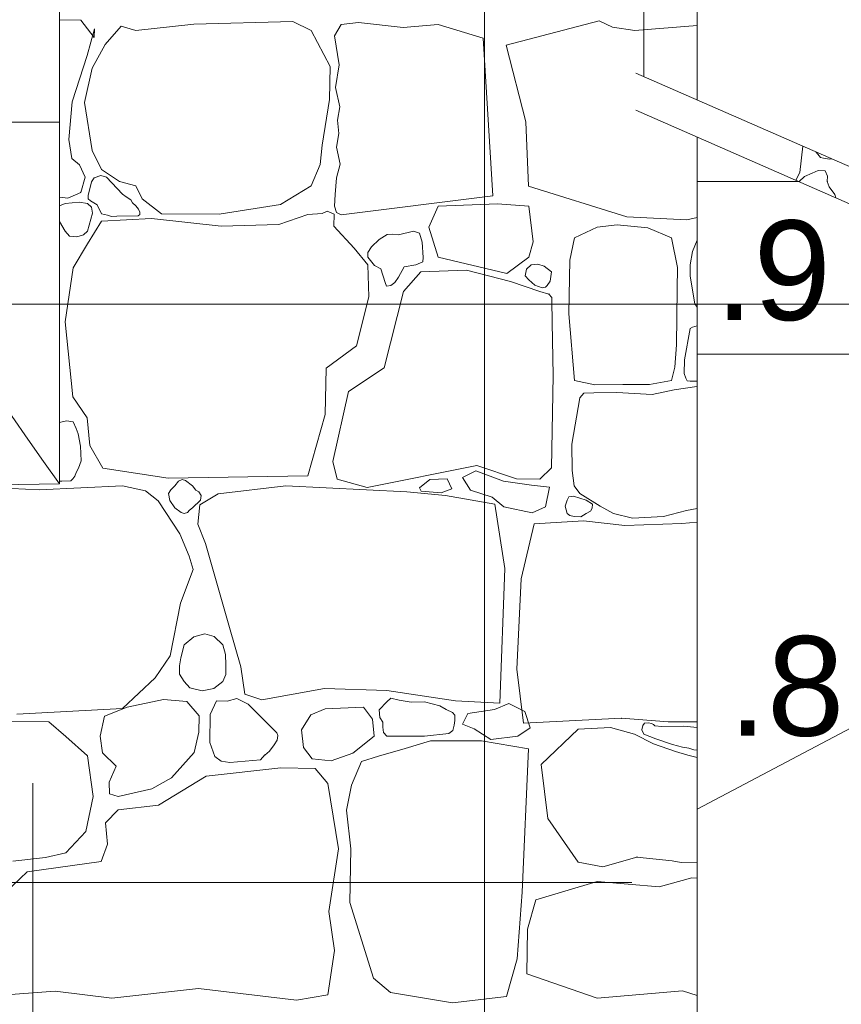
# Model space of a CAD drawing. Header units: millimetres. Extents: x -573548 to 674770, y -184010 to -47794.
# Tile 112 of 181: x 100697 to 101934, y -99537 to -98054. Entities that reach past the tile are written whole.
import ezdxf
from ezdxf.enums import TextEntityAlignment as Align

# ---------------------------------------------------------------- set-up
doc = ezdxf.new("R2010")
doc.units = ezdxf.units.MM
for name, color, linetype, lineweight in [('A.02 RZUT PIWNICY_is$0$0_Nr_pióra__12', 8, 'Continuous', 9), ('A.02 RZUT PIWNICY_is$0$_HATCH_Nr_pióra__18', 8, 'Continuous', 9), ('A.02 RZUT PIWNICY_is$0$podciagi_Nr_pióra__1', 8, 'Continuous', 9), ('A.02 RZUT PIWNICY_is$0$SCHODY_Nr_pióra__1', 8, 'Continuous', 9), ('A.02 RZUT PIWNICY_is$0$strop_Nr_pióra__1', 8, 'Continuous', 9), ('A.02 RZUT PIWNICY_is$0$Structural - Bearing_Nr_pióra__21', 8, 'Continuous', 9), ('A.02 RZUT PIWNICY_is$0$Structural - Grid', 8, 'Continuous', 9), ('A.02 RZUT PIWNICY_is$0$Structural - Grid_Nr_pióra__17', 8, 'Continuous', 9)]:
    doc.layers.add(name, color=color, linetype=linetype, lineweight=lineweight)
doc.styles.add('A.02 RZUT PIWNICY_is$0$STYL_AUTOMATYCZNY_1', font='arial.ttf')

# ---------------------------------------------------------------- blocks, each defined once
blk = doc.blocks.new('*X106')
at = {"layer": 'A.02 RZUT PIWNICY_is$0$_HATCH_Nr_pióra__18'}
for p, q in [((101359.4, -98054.8), (101327.3, -98054.3)), ((101379.6, -98080.8), (101359.4, -98054.8)), ((102000, -98092.1), (102139.9, -98055.6)), ((102139.9, -98055.6), (102160.1, -98065.1)), ((101368.9, -98107.7), (101380, -98067.6)), ((101380, -98067.6), (101379.6, -98080.8)), ((101420, -98063.9), (101396.1, -98091.2)), ((101442.3, -98070.1), (101420, -98063.9)), ((101529.4, -98060.6), (101442.3, -98070.1)), ((101678.9, -98056.9), (101529.4, -98060.6)), ((101706.5, -98070.1), (101678.9, -98056.9)), ((101735, -98124.6), (101706.5, -98070.1)), ((101751.5, -98061), (101741.5, -98078.5)), ((101777.5, -98058.4), (101751.5, -98061)), ((101844.8, -98065.6), (101777.5, -98058.4)), ((101897.7, -98061.4), (101844.8, -98065.6)), ((101965.2, -98081.6), (101897.7, -98061.4)), ((102160.1, -98065.1), (102193.4, -98070.1)), ((102193.4, -98070.1), (102287.3, -98062.6)), ((101741.5, -98078.5), (101748.2, -98121.9)), ((101979.6, -98319.4), (101965.2, -98081.6)), ((101396.1, -98091.2), (101376.3, -98127.1)), ((102029.5, -98207.8), (102000, -98092.1)), ((101346.2, -98177.8), (101368.9, -98107.7)), ((101376.3, -98127.1), (101365.1, -98178.7)), ((101733.8, -98174.1), (101735, -98124.6)), ((101748.2, -98121.9), (101742.7, -98156.1)), ((101742.7, -98156.1), (101749.4, -98185.3)), ((101723, -98243.1), (101733.8, -98174.1)), ((101341.2, -98234.4), (101346.2, -98177.8)), ((101365.1, -98178.7), (101376.7, -98250.9)), ((101749.4, -98185.3), (101746.1, -98205.5)), ((101746.1, -98205.5), (101748, -98225.3)), ((102033.3, -98304.5), (102029.5, -98207.8)), ((101748, -98225.3), (101744.4, -98246.1)), ((101345.7, -98263.3), (101341.2, -98234.4)), ((101719.7, -98272), (101723, -98243.1)), ((101744.4, -98246.1), (101750, -98271.4)), ((102446.3, -98244.5), (102442, -98284.3)), ((101357.3, -98272.4), (101345.7, -98263.3)), ((101376.7, -98250.9), (101390.7, -98279.8)), ((102465.9, -98253.1), (102465.9, -98253.2)), ((102465.9, -98253.2), (102469.3, -98256.7)), ((102469.3, -98256.7), (102473, -98261.7)), ((102473, -98261.7), (102477.7, -98262.6)), ((102477.7, -98262.6), (102486.9, -98264.3)), ((101366, -98291.4), (101357.3, -98272.4)), ((101706.5, -98304.2), (101719.7, -98272)), ((101750, -98271.4), (101744.2, -98292)), ((102486.9, -98264.3), (102489.6, -98263.5)), ((101359.4, -98314.1), (101366, -98291.4)), ((101379.3, -98292.2), (101375.6, -98298.4)), ((101389.4, -98288.6), (101379.3, -98292.2)), ((101398.1, -98291.3), (101389.4, -98288.6)), ((101390.7, -98279.8), (101417.6, -98297.5)), ((101422.4, -98316.9), (101398.1, -98291.3)), ((101744.2, -98292), (101742.4, -98317.3)), ((102442, -98284.3), (102435.8, -98295.8)), ((102448.9, -98290.3), (102441.1, -98297.5)), ((102460.7, -98285), (102448.9, -98290.3)), ((102469.4, -98281.2), (102460.7, -98285)), ((102480.4, -98281.5), (102469.4, -98281.2)), ((102483.9, -98289.6), (102480.4, -98281.5)), ((102483.3, -98297.5), (102483.9, -98289.6)), ((101375.6, -98298.4), (101370.4, -98319)), ((101417.6, -98297.5), (101442.3, -98304.2)), ((101442.3, -98304.2), (101451.8, -98323.6)), ((101660.3, -98332.6), (101706.5, -98304.2)), ((102181.6, -98351.1), (102033.3, -98304.5)), ((102441.1, -98297.5), (102441, -98298.1)), ((102486.2, -98305.8), (102483.3, -98297.5)), ((102494.9, -98317.4), (102486.2, -98305.8)), ((101327.3, -98321.4), (101340, -98322.7)), ((101340, -98322.7), (101359.4, -98314.1)), ((101370.4, -98319), (101370.7, -98324)), ((101427.5, -98320.7), (101422.4, -98316.9)), ((101434.7, -98325.2), (101427.5, -98320.7)), ((101742.4, -98317.3), (101741.5, -98335)), ((101751.5, -98347.9), (101979.6, -98319.4)), ((102496.1, -98322.2), (102494.9, -98317.4)), ((101335.8, -98331), (101327.3, -98334.4)), ((101327.3, -98334.4), (101327.3, -98334.4)), ((101356.8, -98328.8), (101335.8, -98331)), ((101369.3, -98331), (101356.8, -98328.8)), ((101375.3, -98336.6), (101369.3, -98331)), ((101370.7, -98324), (101373.9, -98326.9)), ((101373.9, -98326.9), (101384, -98333.1)), ((101376.8, -98345.6), (101375.3, -98336.6)), ((101384, -98333.1), (101390.5, -98346.4)), ((101437.2, -98329.8), (101434.7, -98325.2)), ((101442.4, -98334.2), (101437.2, -98329.8)), ((101446.1, -98339.6), (101442.4, -98334.2)), ((101451.8, -98323.6), (101481.1, -98346.3)), ((101567.8, -98347.1), (101660.3, -98332.6)), ((101741.5, -98335), (101744.4, -98344.3)), ((101897.7, -98335), (101883.3, -98366.6)), ((101986.6, -98331.6), (101897.7, -98335)), ((102033.9, -98335), (101986.6, -98331.6)), ((102040.6, -98388.7), (102033.9, -98335)), ((101369.3, -98372.3), (101376.8, -98345.6)), ((101390.5, -98346.4), (101399.8, -98348.4)), ((101399.8, -98348.4), (101405.4, -98350.6)), ((101405.4, -98350.6), (101413.6, -98350.1)), ((101413.6, -98350.1), (101445.9, -98349.2)), ((101445.9, -98349.2), (101448.3, -98347.2)), ((101448.2, -98344), (101446.1, -98339.6)), ((101448.3, -98347.2), (101448.2, -98344)), ((101481.1, -98346.3), (101567.8, -98347.1)), ((101701.2, -98347.5), (101657.8, -98362.4)), ((101722.9, -98346.1), (101701.2, -98347.5)), ((101730.3, -98342.2), (101722.9, -98346.1)), ((101740.9, -98346.8), (101730.3, -98342.2)), ((101740.4, -98365.2), (101740.9, -98346.8)), ((101744.4, -98344.3), (101751.5, -98347.9)), ((102272, -98355.6), (102181.6, -98351.1)), ((102287.3, -98352), (102272, -98355.6)), ((101327.3, -98357.9), (101335.8, -98372.3)), ((101390.7, -98357.4), (101369.3, -98391.7)), ((101465.9, -98353.3), (101390.7, -98357.4)), ((101570.7, -98365.2), (101465.9, -98353.3)), ((101657.8, -98362.4), (101570.7, -98365.2)), ((101770.9, -98397.9), (101740.4, -98365.2)), ((101883.3, -98366.6), (101897.7, -98411.7)), ((102136.7, -98366.7), (102102.8, -98382.6)), ((102167.1, -98363.2), (102136.7, -98366.7)), ((102213.4, -98367.7), (102167.1, -98363.2)), ((101335.8, -98372.3), (101342.6, -98380)), ((101342.6, -98380), (101353.4, -98381.1)), ((101353.4, -98381.1), (101363.5, -98377.9)), ((101363.5, -98377.9), (101369.3, -98372.3)), ((101820.6, -98377.3), (101808.5, -98385)), ((101828.4, -98377.2), (101820.6, -98377.3)), ((101837.8, -98378), (101828.4, -98377.2)), ((101860.2, -98372.3), (101837.8, -98378)), ((101869.5, -98375.4), (101860.2, -98372.3)), ((101873.2, -98389.3), (101869.5, -98375.4)), ((102249, -98382.6), (102213.4, -98367.7)), ((101369.3, -98391.7), (101347.8, -98428)), ((101797.3, -98396.1), (101791.5, -98404.8)), ((101808.5, -98385), (101797.3, -98396.1)), ((101874.7, -98412), (101873.2, -98389.3)), ((102033.9, -98411.7), (102040.6, -98388.7)), ((102102.8, -98382.6), (102095.6, -98416.1)), ((102257.7, -98427.1), (102249, -98382.6)), ((102287.3, -98386.1), (102280.3, -98403.2)), ((101791.6, -98423), (101770.9, -98397.9)), ((101791.5, -98404.8), (101791.6, -98411.7)), ((102280.3, -98403.2), (102276.8, -98423.3)), ((101791.6, -98411.7), (101801.4, -98424.4)), ((101793.2, -98471.3), (101791.6, -98423)), ((101801.4, -98424.4), (101811.4, -98429.4)), ((101838, -98441.7), (101846.1, -98426.2)), ((101846.1, -98426.2), (101863.8, -98423.2)), ((101863.8, -98423.2), (101874.3, -98418.8)), ((101874.3, -98418.8), (101874.7, -98412)), ((101897.7, -98411.7), (102000.8, -98436.2)), ((102000.8, -98436.2), (102033.9, -98411.7)), ((102030.4, -98429.9), (102037.7, -98423.2)), ((102037.7, -98423.2), (102047.7, -98422)), ((102047.7, -98422), (102056.9, -98425.2)), ((102056.9, -98425.2), (102068, -98433.7)), ((102095.6, -98416.1), (102094, -98497)), ((102276.8, -98423.3), (102277.1, -98440.2)), ((101347.8, -98428), (101335.8, -98509.3)), ((101811.4, -98429.4), (101817.6, -98449.9)), ((101871.6, -98433.8), (101845.2, -98463.5)), ((101940.2, -98431.3), (101871.6, -98433.8)), ((102006.2, -98448.2), (101940.2, -98431.3)), ((102028.7, -98439.6), (102030.4, -98429.9)), ((102033.9, -98445.9), (102028.7, -98439.6)), ((102068, -98433.7), (102066.1, -98448)), ((102257.4, -98460.1), (102257.7, -98427.1)), ((102277.1, -98440.2), (102283.9, -98482.2)), ((101817.6, -98449.9), (101819.8, -98455.4)), ((101819.8, -98455.4), (101826.4, -98454.5)), ((101826.4, -98454.5), (101832.1, -98450)), ((101832.1, -98450), (101838, -98441.7)), ((102050.8, -98463.5), (102006.2, -98448.2)), ((102043, -98453.7), (102033.9, -98445.9)), ((102054.2, -98457.7), (102043, -98453.7)), ((102061.8, -98454.2), (102059.2, -98457.1)), ((102066.1, -98448), (102061.8, -98454.2)), ((101845.2, -98463.5), (101816.3, -98578.3)), ((102064.2, -98467.2), (102050.8, -98463.5)), ((102059.2, -98457.1), (102054.2, -98457.7)), ((102068.4, -98472.3), (102064.2, -98467.2)), ((102256.2, -98543.8), (102257.4, -98460.1)), ((101774.6, -98545.2), (101793.2, -98471.3)), ((102068.6, -98476.3), (102068.4, -98472.3)), ((102069, -98510.1), (102068.6, -98476.3)), ((102283.9, -98482.2), (102287.3, -98486.8)), ((102094, -98497), (102102.8, -98597.3)), ((101335.8, -98509.3), (101347.4, -98622)), ((102070.6, -98589.8), (102069, -98510.1)), ((102287.3, -98515.2), (102280.3, -98517.1)), ((102277.1, -98519.2), (102268.3, -98566.5)), ((102280.3, -98517.1), (102277.1, -98519.2)), ((102253.7, -98577.2), (102256.2, -98543.8)), ((101728.8, -98579.1), (101774.6, -98545.2)), ((102268.3, -98566.5), (102268, -98586.8)), ((101727.2, -98648.8), (101728.8, -98579.1)), ((101816.3, -98578.3), (101762.7, -98614.2)), ((102249, -98597.3), (102253.7, -98577.2)), ((102268, -98586.8), (102270.6, -98593.8)), ((102068.1, -98728.9), (102070.6, -98589.8)), ((102102.8, -98597.3), (102133.2, -98604.1)), ((102133.2, -98604.1), (102175.6, -98603.6)), ((102175.6, -98603.6), (102215.8, -98603.4)), ((102215.8, -98603.4), (102249, -98597.3)), ((102270.6, -98593.8), (102272.2, -98597.8)), ((102272.2, -98597.8), (102277.1, -98598.7)), ((102277.1, -98598.7), (102287.3, -98598.7)), ((101762.7, -98614.2), (101739.1, -98719.4)), ((102116.9, -98616.5), (102110.6, -98623.5)), ((102131.9, -98616), (102116.9, -98616.5)), ((102166.7, -98615.5), (102131.9, -98616)), ((102219.7, -98618.8), (102166.7, -98615.5)), ((102253, -98611.5), (102219.7, -98618.8)), ((102286.9, -98606.7), (102253, -98611.5)), ((102287.3, -98606.7), (102286.9, -98606.7)), ((101347.4, -98622), (101368.9, -98653.8)), ((102110.6, -98623.5), (102098.6, -98693.2)), ((101701.2, -98741.3), (101727.2, -98648.8)), ((101337.8, -98658.3), (101327.3, -98660.7)), ((101348.1, -98659.7), (101337.8, -98658.3)), ((101352.3, -98669.9), (101348.1, -98659.7)), ((101368.9, -98653.8), (101373, -98695.5)), ((101355.3, -98677.6), (101352.3, -98669.9)), ((101358.8, -98696.4), (101355.3, -98677.6)), ((102098.6, -98693.2), (102099.1, -98732.9)), ((101359.8, -98718.6), (101358.8, -98696.4)), ((101373, -98695.5), (101392.4, -98729.3)), ((101356, -98729.6), (101359.8, -98718.6)), ((101739.1, -98719.4), (101745.3, -98746.3)), ((101350.3, -98741.4), (101352.3, -98735.9)), ((101352.3, -98735.9), (101356, -98729.6)), ((101392.4, -98729.3), (101491, -98744.6)), ((101790.7, -98758.6), (101955.9, -98725.6)), ((101954.3, -98733.5), (101934.2, -98743.8)), ((101995.6, -98749.2), (101954.3, -98733.5)), ((101955.9, -98725.6), (102015.3, -98745.4)), ((102050.8, -98746.3), (102068.1, -98728.9)), ((102099.1, -98732.9), (102102.4, -98756.1)), ((101327.3, -98749.1), (101330.8, -98749.1)), ((101330.8, -98749.1), (101344.5, -98748.8)), ((101344.5, -98748.8), (101347.3, -98745.4)), ((101347.3, -98745.4), (101350.3, -98741.4)), ((101491, -98744.6), (101701.2, -98741.3)), ((101506.5, -98749.1), (101501, -98756.2)), ((101511.8, -98746.8), (101506.5, -98749.1)), ((101517.1, -98747.9), (101511.8, -98746.8)), ((101527.8, -98756.2), (101517.1, -98747.9)), ((101745.3, -98746.3), (101790.7, -98758.6)), ((101869.5, -98759), (101884.7, -98746.8)), ((101884.7, -98746.8), (101911.2, -98745.8)), ((101911.2, -98745.8), (101918, -98760.5)), ((101934.2, -98743.8), (101946, -98762.5)), ((102037.8, -98755.1), (101995.6, -98749.2)), ((102015.3, -98745.4), (102050.8, -98746.3)), ((101296.6, -98762.4), (101184.3, -98756.2)), ((101422.4, -98756.2), (101296.6, -98762.4)), ((101456.8, -98763.6), (101422.4, -98756.2)), ((101475.8, -98778.5), (101456.8, -98763.6)), ((101495, -98762.3), (101491.5, -98767.7)), ((101501, -98756.2), (101495, -98762.3)), ((101532.4, -98762.7), (101527.8, -98756.2)), ((101537.3, -98765.2), (101532.4, -98762.7)), ((101540.4, -98770.5), (101537.3, -98765.2)), ((101668.1, -98756.2), (101566.2, -98768.1)), ((101850.2, -98765.2), (101668.1, -98756.2)), ((101908.4, -98770.6), (101850.2, -98765.2)), ((101871.9, -98764.4), (101869.5, -98759)), ((101901.9, -98766.9), (101871.9, -98764.4)), ((101918, -98760.5), (101901.9, -98766.9)), ((101946, -98762.5), (101978.9, -98773.3)), ((102065.2, -98758), (102037.8, -98755.1)), ((102058.9, -98788), (102065.2, -98758)), ((102102.4, -98756.1), (102110.6, -98767.6)), ((102110.6, -98767.6), (102141.2, -98786.9)), ((101508.4, -98828.4), (101475.8, -98778.5)), ((101491.5, -98767.7), (101493.3, -98778.1)), ((101493.3, -98778.1), (101501, -98789.2)), ((101527.8, -98789.2), (101539.6, -98777.7)), ((101566.2, -98768.1), (101538.5, -98784.7)), ((101539.6, -98777.7), (101540.4, -98770.5)), ((101983, -98783.8), (101908.4, -98770.6)), ((101978.9, -98773.3), (101996.1, -98788)), ((102091.5, -98777.8), (102088.7, -98787)), ((102094.3, -98772.8), (102091.5, -98777.8)), ((102101, -98771.7), (102094.3, -98772.8)), ((102120.5, -98777.8), (102101, -98771.7)), ((102129.9, -98783.9), (102120.5, -98777.8)), ((101501, -98789.2), (101510.3, -98796.5)), ((101510.3, -98796.5), (101515, -98797.9)), ((101515, -98797.9), (101519.9, -98796.5)), ((101519.9, -98796.5), (101523.3, -98792.9)), ((101523.3, -98792.9), (101527.8, -98789.2)), ((101538.5, -98784.7), (101535.6, -98814)), ((101998, -98880.8), (101983, -98783.8)), ((101996.1, -98788), (102039.2, -98796.8)), ((102039.2, -98796.8), (102058.9, -98788)), ((102088.7, -98787), (102091.5, -98798)), ((102120.5, -98798), (102126.6, -98794.5)), ((102126.6, -98794.5), (102129.4, -98790)), ((102129.4, -98790), (102129.9, -98783.9)), ((102141.2, -98786.9), (102161.6, -98798)), ((102236.6, -98802.1), (102271.5, -98793.5)), ((102271.5, -98793.5), (102287.3, -98790.1)), ((102116.5, -98808.9), (102041.8, -98813.5)), ((102091.5, -98798), (102095.5, -98801)), ((102095.5, -98801), (102102.2, -98802.5)), ((102102.2, -98802.5), (102112.1, -98803)), ((102112.1, -98803), (102120.5, -98798)), ((102178.7, -98815.9), (102116.5, -98808.9)), ((102161.6, -98798), (102190.1, -98804.7)), ((102190.1, -98804.7), (102236.6, -98802.1)), ((102287.3, -98811.1), (102264.6, -98813.1)), ((101535.6, -98814), (101547.4, -98843.2)), ((102041.8, -98813.5), (102022.4, -98896.4)), ((102264.6, -98813.1), (102178.7, -98815.9)), ((101522.8, -98862.3), (101508.4, -98828.4)), ((101547.4, -98843.2), (101583.1, -98969.6)), ((101528.6, -98882.1), (101522.8, -98862.3)), ((101509.6, -98932.8), (101528.6, -98882.1)), ((101990.1, -99083.5), (101998, -98880.8)), ((102022.4, -98896.4), (102015.9, -99032.1)), ((101493.9, -99012.1), (101509.6, -98932.8)), ((101583.1, -98969.6), (101600.4, -99029)), ((101529.4, -98983.8), (101514.8, -98995.7)), ((101546.4, -98978.9), (101529.4, -98983.8)), ((101560.2, -98983), (101546.4, -98978.9)), ((101573.5, -98995.7), (101560.2, -98983)), ((101514.8, -98995.7), (101510.1, -99015.2)), ((101577.3, -99010), (101573.5, -98995.7)), ((101471.6, -99045.5), (101493.9, -99012.1)), ((101510.1, -99015.2), (101508.2, -99027.3)), ((101577.8, -99025.7), (101577.3, -99010)), ((101508.2, -99027.3), (101508, -99039.7)), ((101577.9, -99040.6), (101577.8, -99025.7)), ((101600.4, -99029), (101606.2, -99069.9)), ((102015.9, -99032.1), (102025.9, -99113.8)), ((101422.4, -99091.8), (101471.6, -99045.5)), ((101508, -99039.7), (101514.8, -99050.9)), ((101573.5, -99050.9), (101577.9, -99040.6)), ((101514.8, -99050.9), (101523.5, -99060.3)), ((101523.5, -99060.3), (101542.1, -99064.9)), ((101542.1, -99064.9), (101559.8, -99061.5)), ((101559.8, -99061.5), (101573.5, -99050.9)), ((101632.2, -99078.6), (101726.3, -99061.2)), ((101726.3, -99061.2), (101820, -99064.5)), ((101484, -99078.2), (101429.1, -99089.7)), ((101519.1, -99081), (101484, -99078.2)), ((101594.3, -99076.7), (101579.9, -99080.4)), ((101611.6, -99085.2), (101594.3, -99076.7)), ((101606.2, -99069.9), (101632.2, -99078.6)), ((101820, -99064.5), (101923.7, -99080.2)), ((101826, -99075.8), (101820, -99081.5)), ((101839, -99078.9), (101826, -99075.8)), ((101856.8, -99081.8), (101839, -99078.9)), ((101263.2, -99100), (101422.4, -99091.8)), ((101429.1, -99089.7), (101394.9, -99103.3)), ((101537.7, -99102.5), (101519.1, -99081)), ((101563.7, -99079.8), (101554.4, -99100.4)), ((101579.9, -99080.4), (101563.7, -99079.8)), ((101654.5, -99128.1), (101611.6, -99085.2)), ((101727.2, -99092.2), (101705.7, -99101.3)), ((101785, -99089.7), (101727.2, -99092.2)), ((101798.6, -99107.5), (101785, -99089.7)), ((101820, -99081.5), (101808.5, -99093.4)), ((101808.5, -99093.4), (101809.5, -99105.2)), ((101877, -99081.5), (101856.8, -99081.8)), ((101899.9, -99087.5), (101877, -99081.5)), ((101909.7, -99092.9), (101899.9, -99087.5)), ((101919, -99097.5), (101909.7, -99092.9)), ((101923.7, -99080.2), (101990.1, -99083.5)), ((101942.1, -99099), (101982.4, -99092.9)), ((101982.4, -99092.9), (102004.1, -99083.9)), ((102004.1, -99083.9), (102028.2, -99096)), ((101394.9, -99103.3), (101388.6, -99133.2)), ((101537.3, -99127.3), (101537.7, -99102.5)), ((101554.4, -99100.4), (101553.8, -99143)), ((101705.7, -99101.3), (101691.9, -99123.6)), ((101800.9, -99133.4), (101798.6, -99107.5)), ((101809.5, -99105.2), (101814.3, -99112.2)), ((101922.5, -99101.4), (101919, -99097.5)), ((101922.6, -99109.9), (101922.5, -99101.4)), ((101934.3, -99115.2), (101942.1, -99099)), ((102025.9, -99113.8), (102173.7, -99106.3)), ((102028.2, -99096), (102036, -99120.6)), ((102173.7, -99106.3), (102244, -99111.6)), ((101311.5, -99111.6), (101247.1, -99111.2)), ((101337.1, -99133.9), (101311.5, -99111.6)), ((101691.9, -99123.6), (101694.6, -99150.4)), ((101814.3, -99112.2), (101814.1, -99119.5)), ((101814.1, -99119.5), (101815, -99127.9)), ((101919.8, -99124.6), (101921.7, -99116.5)), ((101921.7, -99116.5), (101922.6, -99109.9)), ((101951.7, -99122.4), (101934.3, -99115.2)), ((101977, -99138.1), (101951.7, -99122.4)), ((102036, -99120.6), (102017.3, -99133.3)), ((102108.2, -99122.9), (102052.7, -99175.7)), ((102156.8, -99120.3), (102108.2, -99122.9)), ((102193.1, -99130.1), (102156.8, -99120.3)), ((102205.4, -99117.2), (102204.3, -99123.7)), ((102208.3, -99113.8), (102205.4, -99117.2)), ((102214.3, -99113.3), (102208.3, -99113.8)), ((102218.6, -99114.1), (102214.3, -99113.3)), ((102221.9, -99115.6), (102218.6, -99114.1)), ((102223.6, -99117.6), (102221.9, -99115.6)), ((102234.4, -99118.5), (102223.6, -99117.6)), ((102267.6, -99118.3), (102234.4, -99118.5)), ((102244, -99111.6), (102287.3, -99111.6)), ((102287.3, -99120.2), (102267.6, -99118.3)), ((101369.3, -99162.8), (101337.1, -99133.9)), ((101388.6, -99133.2), (101392, -99158.2)), ((101530.1, -99157.9), (101537.3, -99127.3)), ((101656.1, -99132.4), (101654.5, -99128.1)), ((101655.1, -99139.5), (101656.1, -99132.4)), ((101768.9, -99159.1), (101800.9, -99133.4)), ((101815, -99127.9), (101820, -99133.5)), ((101820, -99133.5), (101877, -99133.5)), ((101877, -99133.5), (101913.3, -99129)), ((101913.3, -99129), (101919.8, -99124.6)), ((102017.3, -99133.3), (101977, -99138.1)), ((102221.7, -99144.8), (102193.1, -99130.1)), ((102204.3, -99123.7), (102207.1, -99130.1)), ((102207.1, -99130.1), (102225.1, -99137.5)), ((102225.1, -99137.5), (102250.1, -99145.6)), ((101553.8, -99143), (101561.3, -99163.8)), ((101643.4, -99155.7), (101650.3, -99146.5)), ((101650.3, -99146.5), (101655.1, -99139.5)), ((101694.6, -99150.4), (101707.8, -99167.3)), ((101847.7, -99152), (101807.7, -99163.6)), ((101885.7, -99140.5), (101847.7, -99152)), ((101924.1, -99140.5), (101885.7, -99140.5)), ((101962.5, -99140.5), (101924.1, -99140.5)), ((102033.4, -99152.2), (101962.5, -99140.5)), ((102024, -99368.3), (102033.4, -99152.2)), ((102255, -99156.2), (102221.7, -99144.8)), ((102250.1, -99145.6), (102265.2, -99149.7)), ((102265.2, -99149.7), (102274.7, -99151.3)), ((102274.7, -99151.3), (102282.4, -99153.9)), ((101377.9, -99224.3), (101369.3, -99162.8)), ((101392, -99158.2), (101412.6, -99178.5)), ((101496, -99195.8), (101530.1, -99157.9)), ((101561.3, -99163.8), (101570.9, -99170.8)), ((101630.2, -99168.7), (101636.5, -99161.6)), ((101636.4, -99161.9), (101643.4, -99155.7)), ((101707.8, -99167.3), (101736.2, -99170.2)), ((101736.2, -99170.2), (101768.9, -99159.1)), ((101807.7, -99163.6), (101782, -99171.3)), ((102273.3, -99161.8), (102255, -99156.2)), ((102287.3, -99165.5), (102273.3, -99161.8)), ((102282.4, -99153.9), (102287.3, -99154.3)), ((101412.6, -99178.5), (101402.3, -99202.8)), ((101660.7, -99180.9), (101548.4, -99193.3)), ((101570.9, -99170.8), (101583.9, -99173.1)), ((101583.9, -99173.1), (101630.2, -99168.7)), ((101712.3, -99181.8), (101660.7, -99180.9)), ((101731.3, -99204.8), (101712.3, -99181.8)), ((101782, -99171.3), (101766.9, -99207.2)), ((102052.7, -99175.7), (102062.5, -99257.5)), ((101466.3, -99212.7), (101496, -99195.8)), ((101548.4, -99193.3), (101476.2, -99237.1)), ((101402.3, -99202.8), (101402.7, -99220.2)), ((101747.4, -99303.1), (101731.3, -99204.8)), ((101766.9, -99207.2), (101759.4, -99244.8)), ((101366.8, -99276.7), (101377.9, -99224.3)), ((101402.7, -99220.2), (101415.9, -99223.9)), ((101415.9, -99223.9), (101466.3, -99212.7)), ((101476.2, -99237.1), (101415.9, -99244.1)), ((101415.9, -99244.1), (101396.5, -99263.9)), ((101759.4, -99244.8), (101765.9, -99302.9)), ((101396.5, -99263.9), (101399.4, -99296.1)), ((102062.5, -99257.5), (102108.2, -99322.9)), ((101337.1, -99308.9), (101366.8, -99276.7)), ((101399.4, -99296.1), (101389.9, -99322.1)), ((101257, -99321.7), (101306.1, -99315.9)), ((101306.1, -99315.9), (101337.1, -99308.9)), ((101732.9, -99397.2), (101747.4, -99303.1)), ((101765.9, -99302.9), (101764.3, -99383.6)), ((102145.2, -99330), (102196.7, -99315.3)), ((102196.7, -99315.3), (102249.9, -99321.1)), ((101389.9, -99322.1), (101278.5, -99337.4)), ((102108.2, -99322.9), (102145.2, -99330)), ((102249.9, -99321.1), (102263.2, -99323.6)), ((102263.2, -99323.6), (102287.3, -99324)), ((101278.5, -99337.4), (101247.1, -99367.9)), ((102136.9, -99352.2), (102044.4, -99379.9)), ((102230.3, -99360.1), (102136.9, -99352.2)), ((102279.4, -99346.5), (102230.3, -99360.1)), ((102287.3, -99347), (102279.4, -99346.5)), ((102016.2, -99468.5), (102024, -99368.3)), ((101764.3, -99383.6), (101800.2, -99498)), ((102044.4, -99379.9), (102031.9, -99424)), ((101741.6, -99456.3), (101732.9, -99397.2)), ((102031.9, -99424), (102031.1, -99491.2)), ((101731.3, -99522.7), (101741.6, -99456.3)), ((102000.6, -99525.3), (102016.2, -99468.5)), ((102031.1, -99491.2), (102136.9, -99528.1)), ((101800.2, -99498), (101825.8, -99519.4)), ((101247.1, -99522.7), (101321, -99517.4)), ((101321, -99517.4), (101406, -99528.1)), ((101406, -99528.1), (101536.5, -99513.2)), ((101536.5, -99513.2), (101684.2, -99531)), ((101684.2, -99531), (101731.3, -99522.7)), ((101825.8, -99519.4), (101919.1, -99535.1)), ((102136.9, -99528.1), (102265.3, -99517)), ((102265.3, -99517), (102287.3, -99524)), ((101919.1, -99535.1), (102000.6, -99525.3))]:
    blk.add_line(p, q, dxfattribs=at)
for p in [(102483.3, -98297.5), (101359.4, -98314.1), (102064.2, -98467.2), (101527.8, -98789.2), (102173.7, -99106.3), (102196.7, -99315.3)]:
    blk.add_point(p, dxfattribs=at)
blk = doc.blocks.new('A.02 RZUT PIWNICY_is$0$Wypełnienie_14_1')
at = {"layer": 'A.02 RZUT PIWNICY_is$0$_HATCH_Nr_pióra__18'}
blk.add_blockref('*X106', (0, 0), dxfattribs=at)
blk = doc.blocks.new('A.02 RZUT PIWNICY_is$0$Standardowy znacznik osi')
at = {"layer": 'A.02 RZUT PIWNICY_is$0$Structural - Grid_Nr_pióra__17'}
blk.add_line((1000, 0), (17855.4, 0), dxfattribs=at)
at = {"layer": 'A.02 RZUT PIWNICY_is$0$Structural - Grid_Nr_pióra__17', "style": 'A.02 RZUT PIWNICY_is$0$STYL_AUTOMATYCZNY_1'}
for tag, p in [('AC_MarkerText_1_0', (5, -80)), ('AC_MarkerText_1_1', (19360.4, -80))]:
    blk.add_attdef(tag, text='', height=350, rotation=270, dxfattribs=at).set_placement(p, align=Align.TOP_CENTER)
blk = doc.blocks.new('A.02 RZUT PIWNICY_is$0$Standardowy znacznik osi_4')
at = {"layer": 'A.02 RZUT PIWNICY_is$0$Structural - Grid_Nr_pióra__17'}
blk.add_line((1000, 0), (42868.7, 0), dxfattribs=at)
at = {"layer": 'A.02 RZUT PIWNICY_is$0$Structural - Grid_Nr_pióra__17', "style": 'A.02 RZUT PIWNICY_is$0$STYL_AUTOMATYCZNY_1'}
for tag, p in [('AC_MarkerText_1_0', (-250, -335)), ('AC_MarkerText_1_1', (44118.7, -335))]:
    blk.add_attdef(tag, text='', height=350, rotation=180, dxfattribs=at).set_placement(p, align=Align.TOP_CENTER)
blk = doc.blocks.new('A.02 RZUT PIWNICY_is')
at = {"layer": 'A.02 RZUT PIWNICY_is$0$0_Nr_pióra__12'}
for p, q in [((101287, -100330.7), (101287, -99203.9)), ((101143.4, -99353.9), (102188.9, -99353.9))]:
    blk.add_line(p, q, dxfattribs=at)
at = {"layer": 'A.02 RZUT PIWNICY_is$0$podciagi_Nr_pióra__1'}
blk.add_line((101327.3, -98208.2), (100287.3, -98208.2), dxfattribs=at)
at = {"layer": 'A.02 RZUT PIWNICY_is$0$SCHODY_Nr_pióra__1'}
for p, q in [((102195.2, -98134.5), (103523.7, -98716.6)), ((102195.2, -98190.4), (103523.7, -98772.4)), ((102440.4, -98297.8), (102287.3, -98297.8)), ((103033.8, -98557.8), (102287.3, -98557.8)), ((103333.1, -98688.9), (102287.3, -99243.4))]:
    blk.add_line(p, q, dxfattribs=at)
at = {"layer": 'A.02 RZUT PIWNICY_is$0$strop_Nr_pióra__1'}
blk.add_line((102207.3, -98139.8), (102207.3, -96508.9), dxfattribs=at)
blk.add_arc((104633, -96355.7), 4083.6, 144.0481, 215.9519, dxfattribs=at)
at = {"layer": 'A.02 RZUT PIWNICY_is$0$Structural - Bearing_Nr_pióra__21'}
for p, q in [((101327.3, -98753.2), (101327.3, -96400.4)), ((102287.3, -98174.9), (102287.3, -96508.9)), ((102287.3, -99767.8), (102287.3, -98230.7)), ((101327.3, -98753.2), (98926.6, -98793))]:
    blk.add_line(p, q, dxfattribs=at)
at = {"layer": 'A.02 RZUT PIWNICY_is$0$_HATCH_Nr_pióra__18'}
blk.add_blockref('A.02 RZUT PIWNICY_is$0$Wypełnienie_14_1', (0, 0), dxfattribs=at)
at = {"layer": 'A.02 RZUT PIWNICY_is$0$Structural - Grid', "zscale": 1000}
for name, p, rotation in [('A.02 RZUT PIWNICY_is$0$Standardowy znacznik osi', (101967.3, -108395.1), 90), ('A.02 RZUT PIWNICY_is$0$Standardowy znacznik osi_4', (121683.4, -98482.5), 180)]:
    blk.add_blockref(name, p, dxfattribs=dict(at, rotation=rotation))
at = {"layer": 'A.02 RZUT PIWNICY_is$0$SCHODY_Nr_pióra__1', "char_height": 150, "attachment_point": 5, "style": 'A.02 RZUT PIWNICY_is$0$STYL_AUTOMATYCZNY_1'}
for s, insert in [('\\A1;{\\pqc;\\fArial|b0|i0|c238|p0;\\W1.000000;.9}', (102401.5, -98432.5)), ('\\A1;{\\pqc;\\fArial|b0|i0|c238|p0;\\W1.000000;.8}', (102421.7, -99058.7))]:
    blk.add_mtext(s, dxfattribs=dict(at, insert=insert))

msp = doc.modelspace()

# ---------------------------------------------------------------- block references
at = {"ltscale": 10}
msp.add_blockref('A.02 RZUT PIWNICY_is', (-570.227, 0), dxfattribs=at)

doc.saveas('drawing.dxf')
